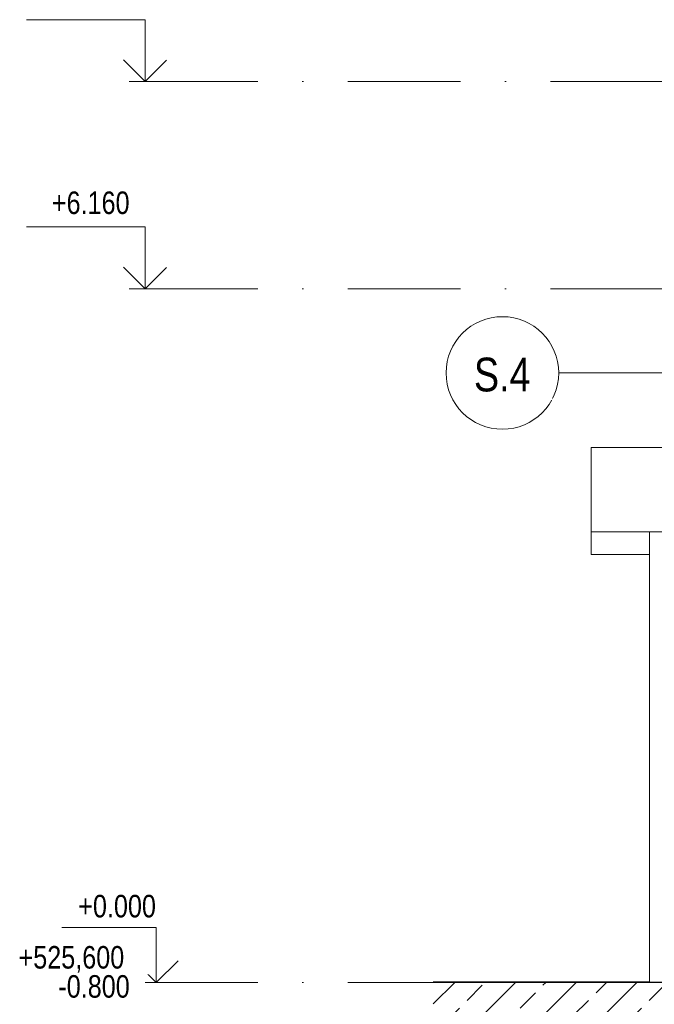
# Model space of a CAD drawing. Header units: millimetres. Extents: x 17762 to 172224, y -23587 to 40136.
# Tile 2 of 49: x 17762 to 23396, y -195 to 8550. Entities that reach past the tile are written whole.
import ezdxf

# ---------------------------------------------------------------- set-up
doc = ezdxf.new("R2010")
doc.units = ezdxf.units.MM
doc.linetypes.add('Čerchovaná 10mm', pattern=[1800, 1000, -400, 0, -400])
doc.linetypes.add('Čerchovaná 3mm', pattern=[500, 300, -100, 0, -100])
for name, color, linetype, lineweight in [('CA_DVERE', 7, 'Continuous', 13), ('CA_DVERE_NEVHRA1', 3, 'Čerchovaná 3mm', 13), ('CA_KOTYVYS', 3, 'Continuous', 9), ('CA_OSY', 5, 'Continuous', 9), ('CA_PODLAHA', 1, 'Continuous', 25), ('CA_POHHRA25', 7, 'Continuous', 13), ('CA_PSVBUB', 3, 'Continuous', 9), ('CA_REZY', 1, 'Continuous', 25), ('CA_SRAFY', 9, 'Continuous', 25), ('CA_ZARIZPRED', 8, 'Continuous', 13)]:
    doc.layers.add(name, color=color, linetype=linetype, lineweight=lineweight)
doc.styles.add('Arial_1', font='arial.ttf', dxfattribs={"width": 0.8, "height": 200})
doc.styles.add('Arial_3', font='arial.ttf', dxfattribs={"width": 0.8, "height": 300})

# ---------------------------------------------------------------- blocks, each defined once
blk = doc.blocks.new('ROLLING_SHUTTER_DD_DECOTHERM_S_EN - Rolovací dveře interiér 4000x4000-2348708-ŘEZ 1 _ vestavek V2')
at = {"layer": 'CA_DVERE'}
for p, q in [((23469, 4750), (22836, 4750)), ((22836, 4750), (22836, 4000)), ((22836, 4000), (22836, 3800)), ((22836, 4000), (23469, 4000)), ((23354, 0), (23354, 4000)), ((23354, 4000), (23354, 0)), ((22836, 3800), (23354, 3800))]:
    blk.add_line(p, q, dxfattribs=at)
blk = doc.blocks.new('ocelová kce final - 11542_003_OK-HALA_TaO-2_ET_AciS_2025-05-29_upr_dwg-2597525-ŘEZ 1 _ vestavek V2')
at = {"layer": 'CA_REZY'}
blk.add_line((36377.6, 0), (21434.3, 0), dxfattribs=at)
blk = doc.blocks.new('ocelová kce final - ocelová kce final-2597615-ŘEZ 1 _ vestavek V2')
blk.add_blockref('ocelová kce final - 11542_003_OK-HALA_TaO-2_ET_AciS_2025-05-29_upr_dwg-2597525-ŘEZ 1 _ vestavek V2', (0, 0))
blk = doc.blocks.new('Podlaží - Záhlaví podlaží-542802-ŘEZ 1 _ vestavek V2')
at = {"layer": 'CA_KOTYVYS'}
for p, q in [((18975.3, 487.4), (18136.8, 487.4)), ((18975.3, 0), (18975.3, 487.4)), ((18975.3, 0), (18782.7, 192.6)), ((18975.3, 0), (19167.9, 192.6))]:
    blk.add_line(p, q, dxfattribs=at)
blk = doc.blocks.new('Podlaží - Bez názvu-542800-ŘEZ 1 _ vestavek V2')
at = {"layer": 'CA_KOTYVYS'}
for p, q in [((18875.4, 6709.9), (17822.4, 6709.9)), ((18875.4, 6160), (18875.4, 6709.9)), ((18875.4, 6160), (18682.8, 6352.6)), ((18875.4, 6160), (19065.4, 6350)), ((18875.4, 6160), (18734, 6160))]:
    blk.add_line(p, q, dxfattribs=at)
blk = doc.blocks.new('HP_Popisek stěny - HP_Popisek stěny-1417901-ŘEZ 1 _ vestavek V2')
at = {"layer": 'CA_PSVBUB'}
blk.add_circle((22048.1, 5412.4), 500, dxfattribs=at)

msp = doc.modelspace()

# ---------------------------------------------------------------- hatches: boundary and pattern name
at = {"layer": 'CA_SRAFY', "lineweight": 9}
h = msp.add_hatch(dxfattribs=at)
h.set_pattern_fill('FP_2', color=256, style=0, pattern_type=2)
h.set_pattern_definition([(45, (30490, 6169.97), (-269.408, 269.408), []), (45, (30759.42, 6169.97), (-269.408, 269.408), [190.5, -95.25])])
h.paths.add_polyline_path([(36377.6, -300), (36377.6, 0), (21434.3, 0), (21434.3, -300), (34509.7, -300)])

# ---------------------------------------------------------------- linework, layer by layer
at = {"layer": 'CA_OSY', "linetype": 'Čerchovaná 10mm'}
for p, q in [((18875.4, 8000), (38936, 8000)), ((18875.4, 6160), (38936, 6160)), ((18875.4, 0), (38936, 0))]:
    msp.add_line(p, q, dxfattribs=at)
at = {"layer": 'CA_PODLAHA'}
msp.add_line((36377.6, 0), (21434.3, 0), dxfattribs=at)
at = {"layer": 'CA_POHHRA25'}
msp.add_line((23354, 5), (21434.3, 5), dxfattribs=at)
at = {"layer": 'CA_PSVBUB'}
msp.add_line((23505.4, 5412.4), (22548.1, 5412.4), dxfattribs=at)

# ---------------------------------------------------------------- block references
at = {"layer": 'CA_DVERE_NEVHRA1'}
msp.add_blockref('ROLLING_SHUTTER_DD_DECOTHERM_S_EN - Rolovací dveře interiér 4000x4000-2348708-ŘEZ 1 _ vestavek V2', (0, 0), dxfattribs=at)
at = {"layer": 'CA_KOTYVYS'}
for name, p in [('Podlaží - Bez názvu-542800-ŘEZ 1 _ vestavek V2', (0, 1840)), ('Podlaží - Bez názvu-542800-ŘEZ 1 _ vestavek V2', (0, 0)), ('Podlaží - Záhlaví podlaží-542802-ŘEZ 1 _ vestavek V2', (0, 0))]:
    msp.add_blockref(name, p, dxfattribs=at)
at = {"layer": 'CA_PSVBUB'}
msp.add_blockref('HP_Popisek stěny - HP_Popisek stěny-1417901-ŘEZ 1 _ vestavek V2', (0, 0), dxfattribs=at)
at = {"layer": 'CA_ZARIZPRED'}
msp.add_blockref('ocelová kce final - ocelová kce final-2597615-ŘEZ 1 _ vestavek V2', (0, 0), dxfattribs=at)

# ---------------------------------------------------------------- texts
at = {"layer": 'CA_KOTYVYS', "insert": (18047.9, 7024.2), "char_height": 200, "width": 852.995, "attachment_point": 1, "style": 'Arial_1'}
msp.add_mtext('+6.160', dxfattribs=at)
at = {"layer": 'CA_KOTYVYS', "insert": (18281.9, 777.4), "char_height": 200, "width": 852.995, "attachment_point": 1, "style": 'Arial_1', "bg_fill": 3, "box_fill_scale": 1.25, "bg_fill_color": 256, "bg_fill_true_color": 13158600, "bg_fill_transparency": 0}
msp.add_mtext('+0.000', dxfattribs=at)

# ---------------------------------------------------------------- next in the draw order: texts
at = {"layer": 'CA_KOTYVYS', "insert": (17751.9, 322.7), "char_height": 200, "width": 1160.843, "attachment_point": 1, "style": 'Arial_1', "bg_fill": 3, "box_fill_scale": 1.25, "bg_fill_color": 256, "bg_fill_true_color": 13158600, "bg_fill_transparency": 0}
msp.add_mtext('+525,600', dxfattribs=at)
at = {"layer": 'CA_PSVBUB', "insert": (21794.9, 5548.5), "char_height": 300, "width": 622.109, "attachment_point": 1, "style": 'Arial_3', "bg_fill": 3, "box_fill_scale": 1.25, "bg_fill_color": 256, "bg_fill_true_color": 13158600, "bg_fill_transparency": 0}
msp.add_mtext('S.4', dxfattribs=at)

# ---------------------------------------------------------------- next in the draw order: texts
at = {"layer": 'CA_KOTYVYS', "insert": (18105.5, 64.2), "char_height": 200, "width": 782.447, "attachment_point": 1, "style": 'Arial_1'}
msp.add_mtext('-0.800', dxfattribs=at)

doc.saveas('drawing.dxf')
